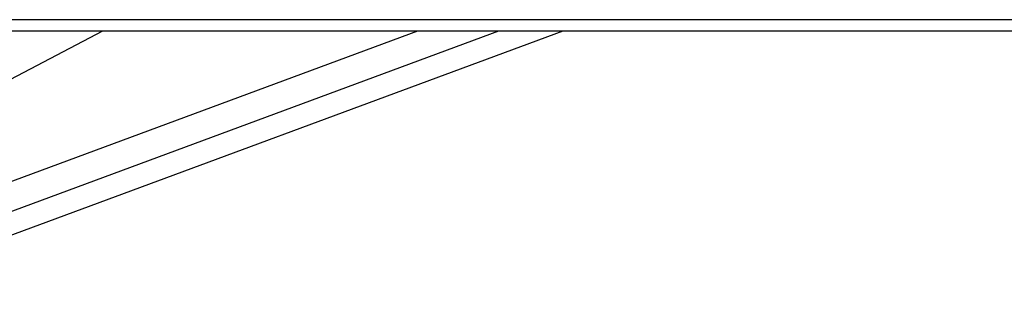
# Paper-space layout '4M DUO Surface plate' of a CAD drawing. Header units: millimetres. Extents: x 20 to 26560, y 40 to 17993.
# Tile 83 of 87: x 22747 to 22919, y 6601 to 6650. Entities that reach past the tile are written whole.
import ezdxf

# ---------------------------------------------------------------- set-up
doc = ezdxf.new("R2010")
doc.units = ezdxf.units.MM

psp = doc.layouts.new('4M DUO Surface plate')

# ---------------------------------------------------------------- linework, layer by layer
at = {"color": 7, "linetype": 'Continuous', "lineweight": 25, "ltscale": 2}
for p, q in [((22559.5, 6647.65), (25387.73, 6647.65)), ((22674.44, 6602.04), (22761.26, 6647.65)), ((22715.31, 6600.78), (22841.78, 6647.65))]:
    psp.add_line(p, q, dxfattribs=at)
at = {"color": 8, "linetype": 'Continuous', "lineweight": 25, "ltscale": 2}
for p, q in [((22712.24, 6609.07), (22816.34, 6647.65)), ((22713.95, 6604.45), (22830.51, 6647.65))]:
    psp.add_line(p, q, dxfattribs=at)
at = {"color": 7, "linetype": 'Continuous', "lineweight": 25, "ltscale": 2, "flags": 128}
psp.add_lwpolyline([(22739.65, 6649.61), (22747.41, 6649.61), (22762.93, 6649.61), (22770.68, 6649.61), (22786.2, 6649.61), (22793.96, 6649.61), (22809.48, 6649.61), (22817.24, 6649.61), (22832.75, 6649.61), (22840.51, 6649.61), (22848.27, 6649.61), (22863.79, 6649.61), (22871.55, 6649.61), (22887.07, 6649.61), (22894.82, 6649.61), (22910.34, 6649.61), (22918.1, 6649.61), (22933.62, 6649.61)], dxfattribs=at)

doc.saveas('drawing.dxf')
